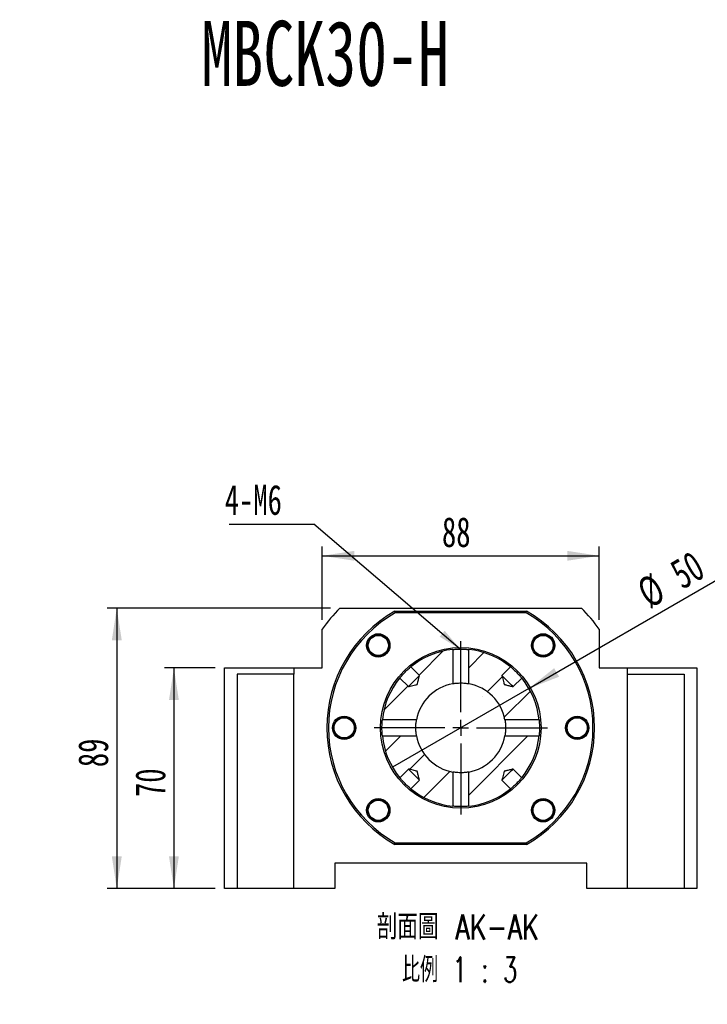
# Paper-space layout 'MBCK30-H' of a CAD drawing. Header units: millimetres. Extents: x 21 to 290, y 8 to 205.
# Tile 3 of 6: x 106 to 179, y 95 to 200. Entities that reach past the tile are written whole.
import ezdxf

# ---------------------------------------------------------------- set-up
doc = ezdxf.new("R2010")
doc.units = ezdxf.units.MM
doc.layers.add('圖層0', color=7, linetype='Continuous')
doc.styles.add('SLDTEXTSTYLE0', font='TXT', dxfattribs={"width": 0.7})
doc.styles.add('SLDTEXTSTYLE1', font='TXT', dxfattribs={"width": 0.7, "bigfont": 'bigfont'})
doc.styles.add('SLDTEXTSTYLE4', font='TXT', dxfattribs={"width": 0.633333})
doc.styles.add('SLDTEXTSTYLE5', font='TXT', dxfattribs={"width": 0.75, "bigfont": 'bigfont'})
doc.styles.add('SLDTEXTSTYLE6', font='TXT', dxfattribs={"width": 0.65625, "bigfont": 'bigfont'})
doc.dimstyles.new('SLDDIMSTYLE2', dxfattribs={"dimtxt": 0.18, "dimasz": 2.5, "dimexe": 0, "dimexo": 0.0625, "dimgap": 0, "dimtad": 0, "dimtih": 1, "dimtoh": 1, "dimdec": 0, "dimrnd": 1e-09, "dimzin": 0, "dimdsep": 46, "dimtxsty": 'Standard', "dimsah": 1, "dimcen": 0.09, "dimadec": 0, "dimazin": 0, "dimtfac": 2.5, "dimtdec": 0, "dimtofl": 0, "dimtmove": 0, "dimatfit": 3, "dimfxl": 0, "dimfrac": 2, "dimtolj": 1, "dimtzin": 0, "dimarcsym": 0})
doc.dimstyles.new('SLDDIMSTYLE3', dxfattribs={"dimtxt": 3.389974, "dimasz": 2.5, "dimexe": 0, "dimexo": 0.0625, "dimgap": 0.847493, "dimtad": 1, "dimlfac": 3, "dimrnd": 1e-09, "dimzin": 12, "dimdsep": 46, "dimtxsty": 'SLDTEXTSTYLE0', "dimsah": 1, "dimcen": 0.09, "dimadec": 0, "dimazin": 3, "dimtfac": 1, "dimtofl": 0, "dimtmove": 0, "dimatfit": 3, "dimfxl": 0, "dimfrac": 2, "dimtolj": 1, "dimtzin": 12, "dimarcsym": 0})
doc.dimstyles.new('SLDDIMSTYLE4', dxfattribs={"dimtxt": 3.389974, "dimasz": 2.5, "dimexe": 0, "dimexo": 0.0625, "dimgap": 0.847493, "dimtad": 1, "dimlfac": 3, "dimrnd": 1e-09, "dimzin": 12, "dimdsep": 46, "dimtxsty": 'SLDTEXTSTYLE0', "dimblk1": 'NONE', "dimsah": 1, "dimcen": 0, "dimadec": 0, "dimazin": 3, "dimtfac": 1, "dimtmove": 0, "dimatfit": 3, "dimldrblk": 'NONE', "dimfxl": 0, "dimfrac": 2, "dimtolj": 1, "dimtzin": 12, "dimarcsym": 0})

# ---------------------------------------------------------------- blocks, each defined once
blk = doc.blocks.new('SW_SYMBOL_HOLE_DIAM')
at = {"layer": '圖層0', "color": 0}
blk.add_line((300, 0), (700, 1000), dxfattribs=at)
blk.add_circle((500, 500), 350, dxfattribs=at)
blk = doc.blocks.new('SW_SYMBOL_HOLE_SPOT')
at = {"layer": '圖層0', "color": 0}
for p, q in [((0, 875), (0, 75)), ((1600, 75), (1600, 875)), ((0, 75), (1600, 75))]:
    blk.add_line(p, q, dxfattribs=at)
blk = doc.blocks.new('SW_NOTE_6')
at = {"layer": '圖層0', "color": 0}
blk.add_line((21.85, 0), (0, 0), dxfattribs=at)
at = {"layer": '圖層0', "color": 0, "xscale": 0.003964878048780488, "yscale": 0.003964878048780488, "zscale": 0.003964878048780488}
for name, p in [('SW_SYMBOL_HOLE_DIAM', (5.96, 5.7)), ('SW_SYMBOL_HOLE_DIAM', (7.64, 0.46)), ('SW_SYMBOL_HOLE_SPOT', (0.45, 0.46))]:
    blk.add_blockref(name, p, dxfattribs=at)
at = {"layer": '圖層0', "color": 0, "char_height": 3.175, "attachment_point": 1}
for s, insert, style in [('6 -', (0.45, 9.39), 'SLDTEXTSTYLE4'), ('14\\M+18AD1\\M+190FA', (9.98, 9.39), 'SLDTEXTSTYLE1'), ('20', (11.67, 4.16), 'SLDTEXTSTYLE0')]:
    blk.add_mtext(s, dxfattribs=dict(at, insert=insert, style=style))
blk = doc.blocks.new('_D_28')
at = {"layer": '圖層0', "color": 7}
for p, q in [((126.56, 130.94), (121.21, 130.94)), ((122.21, 130.94), (122.21, 107.61)), ((126.56, 107.61), (121.21, 107.61))]:
    blk.add_line(p, q, dxfattribs=at)
for points in [[(122.21, 130.94), (121.69, 127.55), (122.73, 127.55)], [(122.21, 107.61), (122.73, 111), (121.69, 111)]]:
    blk.add_solid(points, dxfattribs=at)
at = {"layer": '圖層0', "color": 7, "insert": (118.12, 117.29), "char_height": 3.175, "attachment_point": 1, "rotation": 90, "style": 'SLDTEXTSTYLE0'}
blk.add_mtext('70', dxfattribs=at)
blk = doc.blocks.new('_D_29')
at = {"layer": '圖層0', "color": 7}
for p, q in [((138.77, 137.27), (115.16, 137.27)), ((116.16, 137.27), (116.16, 107.61)), ((126.56, 107.61), (115.16, 107.61))]:
    blk.add_line(p, q, dxfattribs=at)
for points in [[(116.16, 137.27), (115.64, 133.88), (116.69, 133.88)], [(116.16, 107.61), (116.69, 111), (115.64, 111)]]:
    blk.add_solid(points, dxfattribs=at)
at = {"layer": '圖層0', "color": 7, "insert": (112.07, 120.45), "char_height": 3.175, "attachment_point": 1, "rotation": 90, "style": 'SLDTEXTSTYLE0'}
blk.add_mtext('89', dxfattribs=at)
blk = doc.blocks.new('_D_30')
at = {"layer": '圖層0', "color": 7}
for p, q in [((137.9, 136.04), (137.9, 143.81)), ((167.23, 136.04), (167.23, 143.81)), ((137.9, 142.81), (167.23, 142.81))]:
    blk.add_line(p, q, dxfattribs=at)
for points in [[(137.9, 142.81), (141.29, 142.29), (141.29, 143.33)], [(167.23, 142.81), (163.84, 143.33), (163.84, 142.29)]]:
    blk.add_solid(points, dxfattribs=at)
at = {"layer": '圖層0', "color": 7, "insert": (150.58, 146.91), "char_height": 3.175, "attachment_point": 1, "style": 'SLDTEXTSTYLE0'}
blk.add_mtext('88', dxfattribs=at)
blk = doc.blocks.new('_D_31')
at = {"layer": '圖層0', "color": 7}
for q in [(179.91, 140.4), (145.35, 120.44)]:
    blk.add_line((159.78, 128.77), q, dxfattribs=at)
blk.add_solid([(159.78, 128.77), (162.98, 130.02), (162.45, 130.92)], dxfattribs=at)
at = {"layer": '圖層0', "color": 7, "char_height": 3.175, "attachment_point": 1, "rotation": 30, "style": 'SLDTEXTSTYLE0'}
for s, insert in [('50', (174.43, 141.95)), ('%%c', (170.94, 139.93))]:
    blk.add_mtext(s, dxfattribs=dict(at, insert=insert))
blk = doc.blocks.new('_NONE')
blk = doc.blocks.new('SW_NOTE_7')
at = {"layer": '圖層0', "color": 0, "char_height": 2.6458, "attachment_point": 2}
for s, insert, style in [('\\M+19655\\M+196CA\\M+19AA4 AK-AK', (10.75, 3.41), 'SLDTEXTSTYLE5'), ('\\M+194E4\\M+197E1 1 : 3', (10.94, -1.12), 'SLDTEXTSTYLE6')]:
    blk.add_mtext(s, dxfattribs=dict(at, insert=insert, style=style))
blk = doc.blocks.new('SW_NOTE_8')
at = {"layer": '圖層0', "color": 0}
blk.add_line((-8.96, 0), (0, 0), dxfattribs=at)
at = {"layer": '圖層0', "color": 0, "insert": (-9.43, 4.17), "char_height": 3.175, "attachment_point": 1, "style": 'SLDTEXTSTYLE0'}
blk.add_mtext('4-M6', dxfattribs=at)
blk = doc.blocks.new('SW_CENTERMARKSYMBOL_15')
at = {"layer": '圖層0', "color": 0}
for p, q in [((0, 1.67), (0, 5.58)), ((-1.67, 0), (-5.58, 0)), ((0, 0), (-0.83, 0)), ((0, 0), (0, 0.83)), ((0, 0), (0, -0.83)), ((0, 0), (0.83, 0)), ((1.67, 0), (5.58, 0)), ((0, -1.67), (0, -5.58))]:
    blk.add_line(p, q, dxfattribs=at)
blk = doc.blocks.new('SW_CENTERMARKSYMBOL_16')
at = {"layer": '圖層0', "color": 0}
for p, q in [((0, 1.67), (0, 9.17)), ((-1.67, 0), (-9.17, 0)), ((0, 0), (-0.83, 0)), ((0, 0), (0, 0.83)), ((0, 0), (0, -0.83)), ((0, 0), (0.83, 0)), ((1.67, 0), (9.17, 0)), ((0, -1.67), (0, -9.17))]:
    blk.add_line(p, q, dxfattribs=at)

psp = doc.layouts.new('MBCK30-H')

# ---------------------------------------------------------------- hatches: boundary and pattern name
at = {"linetype": 'Continuous', "lineweight": 18}
h = psp.add_hatch(dxfattribs=at)
h.set_pattern_fill('ANSI31', style=0)
edge = h.paths.add_edge_path(flags=0)
edge.add_spline(control_points=[(148.2021, 130.1468), (148.1281, 129.8499), (148.0544, 129.553), (147.98, 129.2563), (147.9779, 129.2478), (147.9757, 129.2392), (147.9736, 129.2307), (147.9724, 129.2263), (147.9713, 129.2219), (147.9701, 129.2175), (147.9695, 129.2152), (147.9689, 129.2129), (147.9682, 129.2106), (147.9678, 129.2094), (147.9674, 129.2081), (147.9668, 129.207), (147.9665, 129.2063), (147.9661, 129.2056), (147.9655, 129.205), (147.965, 129.2044), (147.9643, 129.204), (147.9636, 129.2036), (147.9608, 129.2022), (147.9578, 129.2015), (147.9548, 129.2007), (147.9431, 129.1975), (147.9313, 129.1947), (147.9196, 129.1917), (147.8725, 129.1799), (147.8255, 129.1682), (147.7784, 129.1565), (147.5902, 129.1095), (147.402, 129.0626), (147.2138, 129.0157), (147.1504, 128.9999), (147.087, 128.9841), (147.0236, 128.9683)], knot_values=[0.00941736, 0.00941736, 0.00941736, 0.00941736, 0.01217068, 0.01217068, 0.01217068, 0.01224971, 0.01224971, 0.01224971, 0.01229068, 0.01229068, 0.01229068, 0.01231214, 0.01231214, 0.01231214, 0.01232386, 0.01232386, 0.01232386, 0.012331, 0.012331, 0.012331, 0.01233821, 0.01233821, 0.01233821, 0.01236603, 0.01236603, 0.01236603, 0.01247593, 0.01247593, 0.01247593, 0.01291545, 0.01291545, 0.01291545, 0.01467353, 0.01467353, 0.01467353, 0.0152658, 0.0152658, 0.0152658, 0.0152658], weights=[1, 1, 1, 1, 1, 1, 1, 1, 1, 1, 1, 1, 1, 1, 1, 1, 1, 1, 1, 1, 1, 1, 1, 1, 1, 1, 1, 1, 1, 1, 1, 1, 1, 1, 1, 1, 1], degree=3, periodic=0)
edge.add_line((147.0236, 128.9683), (146.1103, 129.8815))
edge.add_arc((152.5626, 124.6078), 8.3333, 140.739121, 174.145697)
edge.add_line((144.2727, 125.4578), (147.8892, 125.4578))
edge.add_arc((152.5626, 124.6078), 4.75, 100.308368, 169.691632, ccw=False)
edge.add_line((151.7126, 129.2811), (151.7126, 132.8976))
edge.add_arc((152.5626, 124.6078), 8.3333, 95.854303, 129.260879)
edge.add_line((147.2888, 131.06), (148.2021, 130.1468))
h = psp.add_hatch(dxfattribs=at)
h.set_pattern_fill('ANSI31', style=0)
edge = h.paths.add_edge_path(flags=0)
edge.add_spline(control_points=[(158.1016, 128.9683), (158.0438, 128.9827), (157.9861, 128.9971), (157.9283, 129.0115), (157.8043, 129.0424), (157.6803, 129.0733), (157.5562, 129.1042), (157.4921, 129.1202), (157.428, 129.1362), (157.3639, 129.1522), (157.3308, 129.1605), (157.2977, 129.1687), (157.2645, 129.177), (157.2474, 129.1813), (157.2303, 129.1855), (157.2132, 129.1898), (157.2043, 129.192), (157.1955, 129.1943), (157.1866, 129.1965), (157.182, 129.1977), (157.1774, 129.1988), (157.1729, 129.2001), (157.1705, 129.2007), (157.1681, 129.2013), (157.1657, 129.2021), (157.1644, 129.2025), (157.1631, 129.2029), (157.1619, 129.2035), (157.1612, 129.2038), (157.1605, 129.2042), (157.1599, 129.2048), (157.1593, 129.2053), (157.1588, 129.206), (157.1585, 129.2067), (157.1571, 129.2093), (157.1564, 129.2123), (157.1557, 129.2151), (157.1526, 129.2263), (157.1499, 129.2376), (157.147, 129.2488), (157.1357, 129.2939), (157.1245, 129.339), (157.1133, 129.384), (157.0683, 129.5643), (157.0233, 129.7446), (156.9784, 129.9249), (156.9599, 129.9989), (156.9415, 130.0728), (156.9231, 130.1468)], knot_values=[0.00166205, 0.00166205, 0.00166205, 0.00166205, 0.00219776, 0.00219776, 0.00219776, 0.00334816, 0.00334816, 0.00334816, 0.00394272, 0.00394272, 0.00394272, 0.00425001, 0.00425001, 0.00425001, 0.00440886, 0.00440886, 0.00440886, 0.00449103, 0.00449103, 0.00449103, 0.00453362, 0.00453362, 0.00453362, 0.0045559, 0.0045559, 0.0045559, 0.00456808, 0.00456808, 0.00456808, 0.00457535, 0.00457535, 0.00457535, 0.00458272, 0.00458272, 0.00458272, 0.00460939, 0.00460939, 0.00460939, 0.00471471, 0.00471471, 0.00471471, 0.00513595, 0.00513595, 0.00513595, 0.00682088, 0.00682088, 0.00682088, 0.00751201, 0.00751201, 0.00751201, 0.00751201], weights=[1, 1, 1, 1, 1, 1, 1, 1, 1, 1, 1, 1, 1, 1, 1, 1, 1, 1, 1, 1, 1, 1, 1, 1, 1, 1, 1, 1, 1, 1, 1, 1, 1, 1, 1, 1, 1, 1, 1, 1, 1, 1, 1, 1, 1, 1, 1, 1, 1], degree=3, periodic=0)
edge.add_line((156.9231, 130.1468), (157.8363, 131.06))
edge.add_arc((152.5626, 124.6078), 8.3333, 50.739121, 84.145697)
edge.add_line((153.4126, 132.8976), (153.4126, 129.2811))
edge.add_arc((152.5626, 124.6078), 4.75, 10.308368, 79.691632, ccw=False)
edge.add_line((157.2359, 125.4578), (160.8524, 125.4578))
edge.add_arc((152.5626, 124.6078), 8.3333, 5.854303, 39.260879)
edge.add_line((159.0148, 129.8815), (158.1016, 128.9683))
h = psp.add_hatch(dxfattribs=at)
h.set_pattern_fill('ANSI31', style=0)
edge = h.paths.add_edge_path(flags=0)
edge.add_line((148.2021, 119.0688), (147.2888, 118.1555))
edge.add_arc((152.5626, 124.6078), 8.3333, 230.739121, 264.145697)
edge.add_line((151.7126, 116.3179), (151.7126, 119.9344))
edge.add_arc((152.5626, 124.6078), 4.75, 190.308368, 259.691632, ccw=False)
edge.add_line((147.8892, 123.7578), (144.2727, 123.7578))
edge.add_arc((152.5626, 124.6078), 8.3333, 185.854303, 219.260879)
edge.add_line((146.1103, 119.334), (147.0236, 120.2473))
edge.add_spline(control_points=[(147.0236, 120.2473), (147.0975, 120.2288), (147.1715, 120.2104), (147.2454, 120.192), (147.4257, 120.147), (147.606, 120.1021), (147.7863, 120.0571), (147.8314, 120.0458), (147.8764, 120.0346), (147.9215, 120.0233), (147.9328, 120.0205), (147.9441, 120.0178), (147.9553, 120.0147), (147.9581, 120.0139), (147.961, 120.0132), (147.9636, 120.0119), (147.9643, 120.0115), (147.965, 120.0111), (147.9656, 120.0105), (147.9661, 120.0099), (147.9665, 120.0092), (147.9669, 120.0084), (147.9675, 120.0072), (147.9679, 120.0059), (147.9683, 120.0046), (147.969, 120.0023), (147.9697, 119.9999), (147.9703, 119.9975), (147.9715, 119.9929), (147.9727, 119.9883), (147.9738, 119.9837), (147.9761, 119.9749), (147.9783, 119.966), (147.9805, 119.9572), (147.9848, 119.94), (147.9891, 119.9229), (147.9934, 119.9058), (148.0016, 119.8727), (148.0099, 119.8395), (148.0181, 119.8064), (148.0341, 119.7423), (148.0501, 119.6782), (148.0661, 119.6141), (148.097, 119.4901), (148.128, 119.3661), (148.1589, 119.242), (148.1733, 119.1843), (148.1877, 119.1265), (148.2021, 119.0688)], knot_values=[0.00600318, 0.00600318, 0.00600318, 0.00600318, 0.00668913, 0.00668913, 0.00668913, 0.00836141, 0.00836141, 0.00836141, 0.00877948, 0.00877948, 0.00877948, 0.00888401, 0.00888401, 0.00888401, 0.00891048, 0.00891048, 0.00891048, 0.0089178, 0.0089178, 0.0089178, 0.00892501, 0.00892501, 0.00892501, 0.0089371, 0.0089371, 0.0089371, 0.00895921, 0.00895921, 0.00895921, 0.00900149, 0.00900149, 0.00900149, 0.00908303, 0.00908303, 0.00908303, 0.00924069, 0.00924069, 0.00924069, 0.00954568, 0.00954568, 0.00954568, 0.01013577, 0.01013577, 0.01013577, 0.01127753, 0.01127753, 0.01127753, 0.01180922, 0.01180922, 0.01180922, 0.01180922], weights=[1, 1, 1, 1, 1, 1, 1, 1, 1, 1, 1, 1, 1, 1, 1, 1, 1, 1, 1, 1, 1, 1, 1, 1, 1, 1, 1, 1, 1, 1, 1, 1, 1, 1, 1, 1, 1, 1, 1, 1, 1, 1, 1, 1, 1, 1, 1, 1, 1], degree=3, periodic=0)
h = psp.add_hatch(dxfattribs=at)
h.set_pattern_fill('ANSI31', style=0)
edge = h.paths.add_edge_path(flags=0)
edge.add_line((157.8363, 118.1555), (156.9231, 119.0688))
edge.add_spline(control_points=[(156.9231, 119.0688), (156.9415, 119.1427), (156.9599, 119.2167), (156.9784, 119.2906), (157.0233, 119.4709), (157.0683, 119.6512), (157.1133, 119.8315), (157.1245, 119.8766), (157.1357, 119.9216), (157.147, 119.9667), (157.1499, 119.978), (157.1526, 119.9893), (157.1557, 120.0005), (157.1564, 120.0033), (157.1571, 120.0062), (157.1585, 120.0088), (157.1588, 120.0095), (157.1593, 120.0102), (157.1599, 120.0108), (157.1605, 120.0113), (157.1612, 120.0117), (157.1619, 120.0121), (157.1631, 120.0127), (157.1644, 120.0131), (157.1657, 120.0135), (157.1681, 120.0142), (157.1705, 120.0148), (157.1729, 120.0155), (157.1774, 120.0167), (157.182, 120.0179), (157.1866, 120.019), (157.1955, 120.0213), (157.2043, 120.0235), (157.2132, 120.0257), (157.2303, 120.03), (157.2474, 120.0343), (157.2645, 120.0385), (157.2977, 120.0468), (157.3308, 120.0551), (157.3639, 120.0633), (157.428, 120.0793), (157.4921, 120.0953), (157.5562, 120.1113), (157.6803, 120.1422), (157.8043, 120.1731), (157.9283, 120.2041), (157.9861, 120.2185), (158.0438, 120.2329), (158.1016, 120.2473)], knot_values=[0.00600318, 0.00600318, 0.00600318, 0.00600318, 0.00668913, 0.00668913, 0.00668913, 0.00836141, 0.00836141, 0.00836141, 0.00877948, 0.00877948, 0.00877948, 0.00888401, 0.00888401, 0.00888401, 0.00891048, 0.00891048, 0.00891048, 0.0089178, 0.0089178, 0.0089178, 0.00892501, 0.00892501, 0.00892501, 0.0089371, 0.0089371, 0.0089371, 0.00895921, 0.00895921, 0.00895921, 0.00900149, 0.00900149, 0.00900149, 0.00908303, 0.00908303, 0.00908303, 0.00924069, 0.00924069, 0.00924069, 0.00954568, 0.00954568, 0.00954568, 0.01013577, 0.01013577, 0.01013577, 0.01127753, 0.01127753, 0.01127753, 0.01180922, 0.01180922, 0.01180922, 0.01180922], weights=[1, 1, 1, 1, 1, 1, 1, 1, 1, 1, 1, 1, 1, 1, 1, 1, 1, 1, 1, 1, 1, 1, 1, 1, 1, 1, 1, 1, 1, 1, 1, 1, 1, 1, 1, 1, 1, 1, 1, 1, 1, 1, 1, 1, 1, 1, 1, 1, 1], degree=3, periodic=0)
edge.add_line((158.1016, 120.2473), (159.0148, 119.334))
edge.add_arc((152.5626, 124.6078), 8.3333, 320.739121, 354.145697)
edge.add_line((160.8524, 123.7578), (157.2359, 123.7578))
edge.add_arc((152.5626, 124.6078), 4.75, 280.308368, 349.691632, ccw=False)
edge.add_line((153.4126, 119.9344), (153.4126, 116.3179))
edge.add_arc((152.5626, 124.6078), 8.3333, 275.854303, 309.260879)

# ---------------------------------------------------------------- linework, layer by layer
at = {"color": 7, "linetype": 'Continuous', "lineweight": 25}
for p, q in [((139.7737, 137.2744), (165.3515, 137.2744)), ((145.5924, 136.9411), (145.6364, 136.7744)), ((145.5924, 136.9411), (159.5327, 136.9411)), ((159.4888, 136.7744), (145.6364, 136.7744)), ((159.4888, 136.7744), (159.5327, 136.9411)), ((137.8959, 130.9411), (137.8959, 135.0428)), ((167.2292, 135.0428), (167.2292, 130.9411)), ((144.6974, 132.6254), (144.4941, 132.3908)), ((151.7126, 132.8976), (151.7126, 129.2811)), ((153.4126, 129.2811), (153.4126, 132.8976)), ((160.7606, 132.3522), (160.4908, 132.5059)), ((127.5626, 107.6078), (127.5626, 130.9411)), ((127.5626, 130.9411), (134.8959, 130.9411)), ((128.8959, 130.2744), (128.8959, 107.6078)), ((134.8959, 130.2744), (128.8959, 130.2744)), ((134.8959, 130.9411), (134.8959, 130.2744)), ((134.8959, 130.9411), (137.8959, 130.9411)), ((134.8959, 107.6078), (134.8959, 130.2744)), ((148.2021, 130.1468), (147.2888, 131.06)), ((157.8363, 131.06), (156.9231, 130.1468)), ((167.2292, 130.9411), (170.2292, 130.9411)), ((170.2292, 130.9411), (177.5626, 130.9411)), ((170.2292, 130.2744), (170.2292, 130.9411)), ((170.2292, 107.6078), (170.2292, 130.2744)), ((170.2292, 130.2744), (176.2292, 130.2744)), ((176.2292, 130.2744), (176.2292, 107.6078)), ((177.5626, 130.9411), (177.5626, 107.6078)), ((146.1103, 129.8815), (147.0236, 128.9683)), ((158.1016, 128.9683), (159.0148, 129.8815)), ((140.723, 125.5994), (140.9972, 125.4538)), ((147.8892, 125.4578), (144.2727, 125.4578)), ((160.8524, 125.4578), (157.2359, 125.4578)), ((144.2727, 123.7578), (147.8892, 123.7578)), ((157.2359, 123.7578), (160.8524, 123.7578)), ((164.4021, 123.6161), (164.1279, 123.7618)), ((147.0236, 120.2473), (146.1103, 119.334)), ((151.7126, 119.9344), (151.7126, 116.3179)), ((153.4126, 116.3179), (153.4126, 119.9344)), ((159.0148, 119.334), (158.1016, 120.2473)), ((147.2888, 118.1555), (148.2021, 119.0688)), ((156.9231, 119.0688), (157.8363, 118.1555)), ((144.3646, 116.8634), (144.6343, 116.7097)), ((160.4277, 116.5902), (160.6311, 116.8248)), ((145.5924, 112.2744), (145.6364, 112.4411)), ((159.5327, 112.2744), (145.5924, 112.2744)), ((145.6364, 112.4411), (159.4888, 112.4411)), ((159.4888, 112.4411), (159.5327, 112.2744)), ((165.8959, 110.2744), (139.2292, 110.2744)), ((139.2292, 110.2744), (139.2292, 107.6078)), ((165.8959, 107.6078), (165.8959, 110.2744)), ((128.8959, 107.6078), (127.5626, 107.6078)), ((134.8959, 107.6078), (128.8959, 107.6078)), ((139.2292, 107.6078), (134.8959, 107.6078)), ((170.2292, 107.6078), (165.8959, 107.6078)), ((176.2292, 107.6078), (170.2292, 107.6078)), ((177.5626, 107.6078), (176.2292, 107.6078))]:
    psp.add_line(p, q, dxfattribs=at)
at = {"color": 7, "linetype": 'Continuous', "lineweight": 25, "flags": 128}
for points in [[(148.2021, 130.1468), (148.1845, 130.1292), (148.1338, 130.0785), (148.053, 129.9977), (147.9468, 129.8915), (147.8213, 129.7659), (147.6837, 129.6284), (147.542, 129.4867), (147.4044, 129.3491), (147.2789, 129.2236), (147.1726, 129.1173), (147.0919, 129.0365), (147.0412, 128.9859), (147.0236, 128.9683)], [(158.1016, 128.9683), (158.084, 128.9859), (158.0333, 129.0365), (157.9525, 129.1173), (157.8463, 129.2236), (157.7207, 129.3491), (157.5832, 129.4867), (157.4415, 129.6284), (157.3039, 129.7659), (157.1784, 129.8915), (157.0721, 129.9977), (156.9913, 130.0785), (156.9407, 130.1292), (156.9231, 130.1468)], [(147.0236, 120.2473), (147.0412, 120.2297), (147.0919, 120.179), (147.1726, 120.0982), (147.2789, 119.992), (147.4044, 119.8664), (147.542, 119.7289), (147.6837, 119.5872), (147.8213, 119.4496), (147.9468, 119.3241), (148.053, 119.2178), (148.1338, 119.137), (148.1845, 119.0864), (148.2021, 119.0688)], [(156.9231, 119.0688), (156.9407, 119.0864), (156.9913, 119.137), (157.0721, 119.2178), (157.1784, 119.3241), (157.3039, 119.4496), (157.4415, 119.5872), (157.5832, 119.7289), (157.7207, 119.8664), (157.8463, 119.992), (157.9525, 120.0982), (158.0333, 120.179), (158.084, 120.2297), (158.1016, 120.2473)]]:
    psp.add_lwpolyline(points, dxfattribs=at)
at = {"color": 7, "linetype": 'Continuous', "lineweight": 25}
for centre, radius in [((143.8416, 133.3288), 1.2333), ((143.8416, 133.3288), 1.1333), ((143.8416, 133.3288), 1.0667), ((161.2836, 133.3288), 1.2333), ((161.2836, 133.3288), 1.1333), ((161.2836, 133.3288), 1.0667), ((152.5626, 124.6078), 8.5), ((140.2292, 124.6078), 1.2333), ((140.2292, 124.6078), 1.1333), ((140.2292, 124.6078), 1.0667), ((164.8959, 124.6078), 1.2333), ((164.8959, 124.6078), 1.1333), ((164.8959, 124.6078), 1.0667), ((143.8416, 115.8868), 1.2333), ((143.8416, 115.8868), 1.1333), ((143.8416, 115.8868), 1.0667), ((161.2836, 115.8868), 1.2333), ((161.2836, 115.8868), 1.1333), ((161.2836, 115.8868), 1.0667)]:
    psp.add_circle(centre, radius, dxfattribs=at)
for radius, start, end in [(18, 135.275087, 144.569055), (14.1667, 119.472932, 240.527068), (14, 119.651845, 240.348155), (14, 299.651845, 60.348155), (14.1667, 299.472932, 60.527068), (18, 35.430945, 44.724913), (8.3333, 95.854303, 129.260879), (8.3333, 50.739121, 84.145697), (8.3333, 140.739121, 174.145697), (4.75, 100.308368, 169.691632), (4.75, 10.308368, 79.691632), (8.3333, 5.854303, 39.260879), (8.3333, 185.854303, 219.260879), (4.75, 190.308368, 259.691632), (4.75, 280.308368, 349.691632), (8.3333, 320.739121, 354.145697), (8.3333, 230.739121, 264.145697), (8.3333, 275.854303, 309.260879)]:
    psp.add_arc((152.5626, 124.6078), radius, start, end, dxfattribs=at)
for points, knots in [([(162.0302, 134.2231), (161.9831, 134.2645), (161.8359, 134.3936), (161.5108, 134.4861), (161.1137, 134.4873), (160.7438, 134.3482), (160.4652, 134.1227), (160.3539, 133.9321), (160.307, 133.8517)], [0, 0, 0, 0, 0.09239911, 0.28844138, 0.4821731, 0.67444329, 0.86268985, 1, 1, 1, 1]), ([(142.7113, 133.4675), (142.7054, 133.4405), (142.6722, 133.2862), (142.7433, 132.9975), (142.9021, 132.6811), (143.0682, 132.5347), (143.1382, 132.4729)], [0, 0, 0, 0, 0.07323245, 0.41734358, 0.75425292, 1, 1, 1, 1]), ([(160.307, 133.8517), (160.2773, 133.7883), (160.2216, 133.6692), (160.1813, 133.4797), (160.171, 133.2953), (160.192, 133.1116), (160.243, 132.9339), (160.3499, 132.711), (160.521, 132.5005), (160.6937, 132.3936), (160.7606, 132.3522)], [0, 0, 0, 0, 0.1205084, 0.22645432, 0.33240018, 0.43834611, 0.54429239, 0.65023815, 0.86443846, 1, 1, 1, 1]), ([(143.1382, 132.4729), (143.1946, 132.4315), (143.3006, 132.3536), (143.4786, 132.2771), (143.6574, 132.2311), (143.8417, 132.2159), (144.026, 132.2311), (144.2654, 132.2926), (144.5052, 132.4193), (144.6437, 132.5678), (144.6974, 132.6254)], [0, 0, 0, 0, 0.12050855, 0.22645424, 0.33240037, 0.43834613, 0.54429207, 0.65023809, 0.86443849, 1, 1, 1, 1]), ([(151.7126, 132.8976), (151.7138, 132.8978), (151.7185, 132.8982), (151.783, 132.9049), (151.95, 132.9194), (152.1872, 132.934), (152.4667, 132.9422), (152.7565, 132.9405), (153.0244, 132.9295), (153.2391, 132.9143), (153.3841, 132.9006), (153.4031, 132.8986), (153.4126, 132.8976)], [0, 0, 0, 0, 0.035064, 0.14211674, 0.24937307, 0.35711993, 0.46488089, 0.57215985, 0.67921298, 0.78664219, 0.89446872, 1, 1, 1, 1]), ([(146.1103, 129.8815), (146.1131, 129.8849), (146.1199, 129.8934), (146.1842, 129.9714), (146.3072, 130.1151), (146.475, 130.3008), (146.6703, 130.5029), (146.872, 130.6976), (147.0567, 130.8645), (147.2002, 130.9872), (147.2773, 131.0507), (147.2856, 131.0574), (147.2888, 131.06)], [0, 0, 0, 0, 0.07103512, 0.17808991, 0.2855096, 0.39331409, 0.5009207, 0.60805998, 0.71518747, 0.82277527, 0.93058463, 1, 1, 1, 1]), ([(157.8363, 131.06), (157.8397, 131.0573), (157.8482, 131.0504), (157.9262, 130.9861), (158.0699, 130.8632), (158.2556, 130.6954), (158.4577, 130.5), (158.6524, 130.2984), (158.8193, 130.1136), (158.942, 129.9702), (159.0055, 129.893), (159.0122, 129.8848), (159.0148, 129.8815)], [0, 0, 0, 0, 0.07103512, 0.17808991, 0.2855096, 0.39331409, 0.5009207, 0.60805998, 0.71518747, 0.82277527, 0.93058463, 1, 1, 1, 1]), ([(147.0236, 128.9683), (147.087, 128.9841), (147.3387, 129.0467), (147.6368, 129.1222), (147.8846, 129.1823), (147.9459, 129.1987), (147.9616, 129.2023), (147.9656, 129.2049), (147.9671, 129.2074), (147.9685, 129.2116), (147.9707, 129.2196), (147.9746, 129.2348), (148.0523, 129.5445), (148.1283, 129.8499), (148.2021, 130.1468)], [0, 0, 0, 0, 0.10091664, 0.40047755, 0.47536797, 0.49409297, 0.49882725, 0.50005529, 0.50127309, 0.50328266, 0.50696306, 0.51399447, 0.52755394, 1, 1, 1, 1]), ([(151.7126, 129.2811), (151.7137, 129.2813), (151.7181, 129.2821), (151.7802, 129.2934), (151.9436, 129.3187), (152.1781, 129.3446), (152.4568, 129.3595), (152.7458, 129.357), (153.0127, 129.3385), (153.2308, 129.3117), (153.3755, 129.288), (153.4118, 129.2812), (153.4125, 129.2811), (153.4126, 129.2811)], [0, 0, 0, 0, 0.03339032, 0.13920794, 0.245619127, 0.353550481, 0.461580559, 0.568151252, 0.673985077, 0.780891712, 0.889074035, 0.996742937, 1, 1, 1, 1]), ([(156.9231, 130.1468), (156.9415, 130.0728), (157.0048, 129.8185), (157.0804, 129.5197), (157.138, 129.2824), (157.1537, 129.2236), (157.1572, 129.2085), (157.1597, 129.2046), (157.1624, 129.2031), (157.1668, 129.2017), (157.175, 129.1994), (157.1909, 129.1954), (157.2214, 129.1877), (157.2806, 129.173), (157.3949, 129.1445), (157.6162, 129.0893), (157.862, 129.028), (158.0438, 128.9827), (158.1016, 128.9683)], [0, 0, 0, 0, 0.117702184, 0.404650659, 0.476387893, 0.494325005, 0.498861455, 0.500113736, 0.501353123, 0.503441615, 0.507263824, 0.514573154, 0.528672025, 0.555929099, 0.608657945, 0.71067805, 0.908076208, 1, 1, 1, 1]), ([(141.2209, 124.114), (141.2487, 124.1782), (141.3008, 124.2989), (141.3355, 124.4896), (141.3403, 124.6742), (141.3138, 124.8571), (141.2576, 125.0333), (141.1442, 125.2529), (140.9669, 125.4582), (140.7911, 125.56), (140.723, 125.5994)], [0, 0, 0, 0, 0.12050857, 0.22645453, 0.33240047, 0.43834645, 0.54429241, 0.65023837, 0.86443876, 1, 1, 1, 1]), ([(144.2727, 123.7578), (144.2717, 123.7674), (144.2697, 123.7867), (144.256, 123.9325), (144.2407, 124.1476), (144.231, 124.3868), (144.2281, 124.6398), (144.2326, 124.8937), (144.2457, 125.1477), (144.261, 125.3403), (144.2711, 125.4425), (144.2723, 125.4535), (144.2727, 125.4578)], [0, 0, 0, 0, 0.10665084, 0.21374832, 0.32132948, 0.42913938, 0.50000283, 0.60724542, 0.71447522, 0.82205095, 0.9298627, 1, 1, 1, 1]), ([(147.8892, 123.7578), (147.8876, 123.7664), (147.8844, 123.784), (147.8614, 123.9208), (147.8346, 124.1302), (147.8162, 124.3731), (147.8105, 124.6328), (147.8184, 124.892), (147.8412, 125.1449), (147.8681, 125.3378), (147.8864, 125.442), (147.8884, 125.4533), (147.8892, 125.4578)], [0, 0, 0, 0, 0.10032829, 0.20627173, 0.31367288, 0.42188871, 0.50002183, 0.6064772, 0.71289284, 0.82034887, 0.92855932, 1, 1, 1, 1]), ([(157.2359, 125.4578), (157.2361, 125.4567), (157.2369, 125.4522), (157.2482, 125.3901), (157.2735, 125.2267), (157.2994, 124.9922), (157.3143, 124.7136), (157.3118, 124.4246), (157.2933, 124.1576), (157.2666, 123.9396), (157.2428, 123.7949), (157.236, 123.7585), (157.2359, 123.7578), (157.2359, 123.7578)], [0, 0, 0, 0, 0.03339032, 0.13920794, 0.245619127, 0.353550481, 0.461580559, 0.568151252, 0.673985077, 0.780891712, 0.889074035, 0.996742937, 1, 1, 1, 1]), ([(160.8524, 125.4578), (160.8526, 125.4566), (160.853, 125.4518), (160.8597, 125.3873), (160.8742, 125.2203), (160.8888, 124.9832), (160.897, 124.7036), (160.8953, 124.4138), (160.8843, 124.1459), (160.8691, 123.9312), (160.8554, 123.7863), (160.8534, 123.7672), (160.8524, 123.7578)], [0, 0, 0, 0, 0.035064, 0.14211674, 0.24937307, 0.35711993, 0.46488089, 0.57215985, 0.67921298, 0.78664219, 0.89446872, 1, 1, 1, 1]), ([(163.9042, 125.1015), (163.8765, 125.0373), (163.8244, 124.9166), (163.7896, 124.7259), (163.7849, 124.5414), (163.8113, 124.3584), (163.8675, 124.1822), (163.981, 123.9626), (164.1583, 123.7573), (164.334, 123.6555), (164.4021, 123.6161)], [0, 0, 0, 0, 0.12050857, 0.22645453, 0.33240047, 0.43834645, 0.54429241, 0.65023837, 0.86443876, 1, 1, 1, 1]), ([(165.6358, 125.5088), (165.5811, 125.5544), (165.4241, 125.6851), (165.089, 125.7718), (164.6917, 125.7607), (164.3262, 125.6107), (164.0544, 125.3771), (163.9488, 125.1833), (163.9042, 125.1015)], [0, 0, 0, 0, 0.10351545, 0.29715663, 0.48851558, 0.67843075, 0.86437189, 1, 1, 1, 1]), ([(140.3472, 123.4751), (140.3749, 123.4755), (140.5327, 123.4776), (140.7981, 123.6116), (141.0709, 123.8373), (141.1764, 124.0319), (141.2209, 124.114)], [0, 0, 0, 0, 0.07323338, 0.41734364, 0.75425331, 1, 1, 1, 1]), ([(148.2021, 119.0688), (148.1877, 119.1265), (148.1424, 119.3083), (148.081, 119.5542), (148.0259, 119.7754), (147.9973, 119.8898), (147.9826, 119.9489), (147.9749, 119.9795), (147.9709, 119.9953), (147.9686, 120.0036), (147.9672, 120.008), (147.9657, 120.0106), (147.9618, 120.0131), (147.9467, 120.0166), (147.888, 120.0323), (147.6506, 120.0899), (147.3518, 120.1656), (147.0975, 120.2289), (147.0236, 120.2473)], [0, 0, 0, 0, 0.091923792, 0.28932195, 0.391342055, 0.444070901, 0.471327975, 0.485426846, 0.492736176, 0.496558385, 0.498646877, 0.499886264, 0.501138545, 0.505674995, 0.523612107, 0.595349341, 0.882297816, 1, 1, 1, 1]), ([(153.4126, 119.9344), (153.4115, 119.9342), (153.407, 119.9334), (153.3449, 119.9221), (153.1815, 119.8968), (152.947, 119.8709), (152.6684, 119.856), (152.3794, 119.8585), (152.1124, 119.877), (151.8944, 119.9038), (151.7497, 119.9275), (151.7133, 119.9343), (151.7126, 119.9344), (151.7126, 119.9344)], [0, 0, 0, 0, 0.03339032, 0.13920794, 0.245619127, 0.353550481, 0.461580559, 0.568151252, 0.673985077, 0.780891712, 0.889074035, 0.996742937, 1, 1, 1, 1]), ([(158.1016, 120.2473), (158.0438, 120.2329), (157.862, 120.1875), (157.6162, 120.1262), (157.3949, 120.0711), (157.2806, 120.0425), (157.2214, 120.0278), (157.1909, 120.0201), (157.175, 120.0161), (157.1668, 120.0138), (157.1624, 120.0124), (157.1597, 120.0109), (157.1572, 120.007), (157.1537, 119.9919), (157.138, 119.9332), (157.0804, 119.6958), (157.0048, 119.397), (156.9415, 119.1427), (156.9231, 119.0688)], [0, 0, 0, 0, 0.091923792, 0.28932195, 0.391342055, 0.444070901, 0.471327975, 0.485426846, 0.492736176, 0.496558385, 0.498646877, 0.499886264, 0.501138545, 0.505674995, 0.523612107, 0.595349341, 0.882297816, 1, 1, 1, 1]), ([(147.2888, 118.1555), (147.2854, 118.1582), (147.277, 118.1651), (147.1989, 118.2294), (147.0553, 118.3523), (146.8696, 118.5202), (146.6674, 118.7155), (146.4728, 118.9172), (146.3059, 119.1019), (146.1832, 119.2454), (146.1197, 119.3225), (146.1129, 119.3308), (146.1103, 119.334)], [0, 0, 0, 0, 0.07103512, 0.17808991, 0.2855096, 0.39331409, 0.5009207, 0.60805998, 0.71518747, 0.82277527, 0.93058463, 1, 1, 1, 1]), ([(159.0148, 119.334), (159.0121, 119.3306), (159.0052, 119.3222), (158.9409, 119.2441), (158.818, 119.1004), (158.6502, 118.9148), (158.4548, 118.7126), (158.2532, 118.518), (158.0684, 118.3511), (157.925, 118.2284), (157.8478, 118.1649), (157.8396, 118.1581), (157.8363, 118.1555)], [0, 0, 0, 0, 0.07103512, 0.17808991, 0.2855096, 0.39331409, 0.5009207, 0.60805998, 0.71518747, 0.82277527, 0.93058463, 1, 1, 1, 1]), ([(144.8182, 115.3638), (144.8478, 115.4272), (144.9035, 115.5463), (144.9439, 115.7359), (144.9541, 115.9202), (144.9331, 116.1039), (144.8822, 116.2817), (144.7752, 116.5045), (144.6041, 116.715), (144.4315, 116.8219), (144.3646, 116.8634)], [0, 0, 0, 0, 0.1205084, 0.22645432, 0.33240018, 0.43834611, 0.54429239, 0.65023815, 0.86443846, 1, 1, 1, 1]), ([(161.9869, 116.7426), (161.9306, 116.7841), (161.8246, 116.8619), (161.6465, 116.9385), (161.4677, 116.9845), (161.2835, 116.9997), (161.0992, 116.9844), (160.8598, 116.923), (160.62, 116.7962), (160.4814, 116.6477), (160.4277, 116.5902)], [0, 0, 0, 0, 0.12050855, 0.22645424, 0.33240037, 0.43834613, 0.54429207, 0.65023809, 0.86443849, 1, 1, 1, 1]), ([(162.4139, 115.748), (162.4197, 115.7751), (162.453, 115.9294), (162.3819, 116.2181), (162.223, 116.5344), (162.057, 116.6809), (161.9869, 116.7426)], [0, 0, 0, 0, 0.07323245, 0.41734358, 0.75425292, 1, 1, 1, 1]), ([(153.4126, 116.3179), (153.4029, 116.3169), (153.3836, 116.3149), (153.2378, 116.3012), (153.0227, 116.2859), (152.7835, 116.2762), (152.5305, 116.2733), (152.2766, 116.2778), (152.0226, 116.2909), (151.8301, 116.3062), (151.7278, 116.3163), (151.7169, 116.3175), (151.7126, 116.3179)], [0, 0, 0, 0, 0.10665084, 0.21374832, 0.32132948, 0.42913938, 0.50000283, 0.60724542, 0.71447522, 0.82205095, 0.9298627, 1, 1, 1, 1]), ([(143.9259, 114.7511), (143.9536, 114.7506), (144.1114, 114.7481), (144.3807, 114.8741), (144.66, 115.0917), (144.7713, 115.2831), (144.8182, 115.3638)], [0, 0, 0, 0, 0.07323283, 0.41734338, 0.75425274, 1, 1, 1, 1])]:
    psp.add_open_spline(points, degree=3, knots=knots, dxfattribs=at)

# ---------------------------------------------------------------- block references
at = {"layer": '圖層0', "color": 7}
for name, p in [('SW_NOTE_8', (137.0225, 146.1503)), ('SW_CENTERMARKSYMBOL_16', (152.5626, 124.6078)), ('SW_CENTERMARKSYMBOL_15', (152.5626, 124.6078)), ('SW_NOTE_6', (78.8478, 95.4157))]:
    psp.add_blockref(name, p, dxfattribs=at)
at = {"layer": '圖層0'}
psp.add_blockref('SW_NOTE_7', (141.504, 101.465), dxfattribs=at)

# ---------------------------------------------------------------- texts
at = {"layer": '圖層0', "color": 7, "insert": (125.1199, 199.4116), "char_height": 6.87917, "attachment_point": 1, "style": 'SLDTEXTSTYLE0'}
psp.add_mtext('MBCK30-H', dxfattribs=at)

# ---------------------------------------------------------------- dimensions: what is measured, and where the dimension line sits
at = {"layer": '圖層0', "color": 7}
dim = psp.add_linear_dim(base=(167.2292, 142.813), p1=(137.8959, 135.0428), p2=(167.2292, 135.0428), dimstyle='SLDDIMSTYLE3', dxfattribs=at)
dim.commit()
dim.dimension.update_dxf_attribs({"geometry": '_D_30', "text_midpoint": (152.5626, 142.813), "dimtype": 160})
dim = psp.add_diameter_dim_2p(p1=(145.3457, 120.4411), p2=(159.7795, 128.7744), dimstyle='SLDDIMSTYLE4', dxfattribs=at)
dim.commit()
dim.dimension.update_dxf_attribs({"geometry": '_D_31', "text_midpoint": (176.548, 138.4558), "dimtype": 163})
for base, p1, picture, middle in [((116.164, 107.6078), (139.7737, 137.2744), '_D_29', (116.164, 122.4411)), ((122.2086, 107.6078), (127.5626, 130.9411), '_D_28', (122.2086, 119.2744))]:
    dim = psp.add_linear_dim(base=base, p1=p1, p2=(127.5626, 107.6078), angle=90, dimstyle='SLDDIMSTYLE3', dxfattribs=at)
    dim.commit()
    dim.dimension.update_dxf_attribs({"geometry": picture, "text_midpoint": middle, "dimtype": 160})

# ---------------------------------------------------------------- leaders
psp.add_leader([(152.5023, 132.9409), (137.0225, 146.1503)], dimstyle='SLDDIMSTYLE2', dxfattribs=at)

doc.saveas('drawing.dxf')
